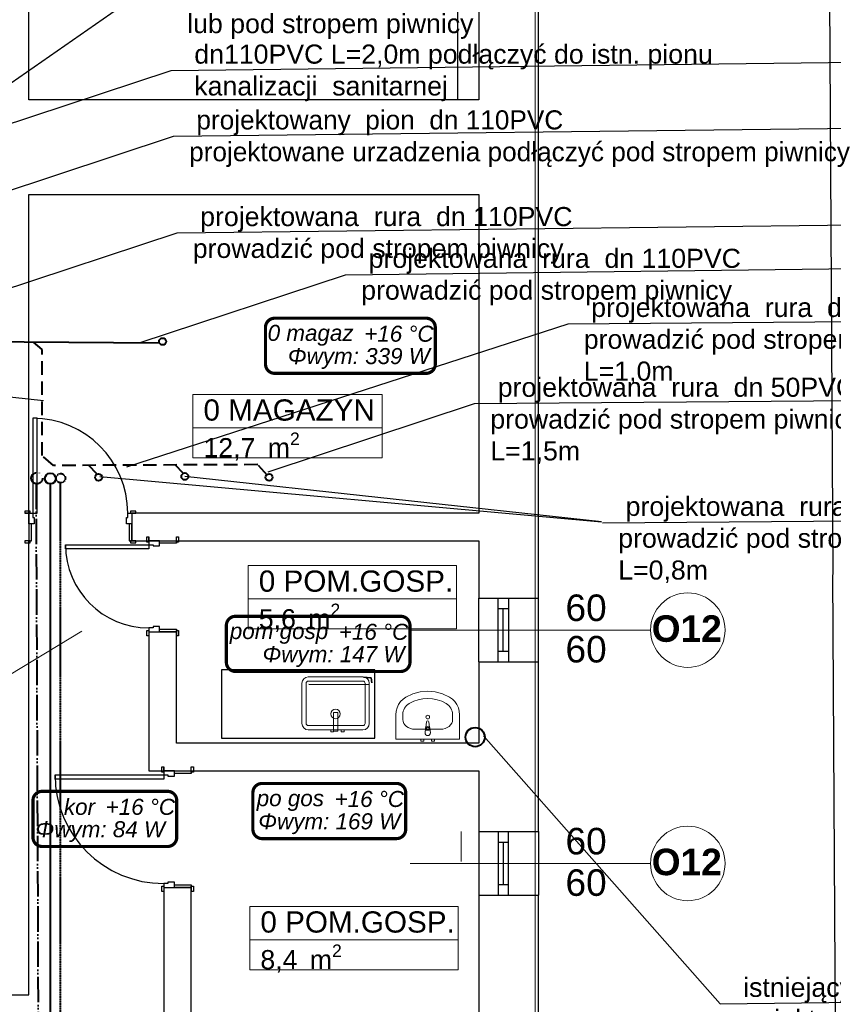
# Model space of a CAD drawing. Header units: millimetres. Extents: x 2249 to 10533, y 1662 to 5811.
# Tile 7 of 9: x 5654 to 6420, y 3854 to 4782. Entities that reach past the tile are written whole.
import ezdxf
from ezdxf.lldxf.tags import DXFTag

# ---------------------------------------------------------------- set-up
doc = ezdxf.new("R2010")
doc.units = ezdxf.units.MM
for name, pattern in [('ACAD_ISO05W100', [33, 24, -3, 0, -3, 0, -3]), ('DASHED', [19.05, 12.7, -6.35]), ('HIDDEN', [0.125, 0.085, -0.04]), ('{ Half Dash }', [0])]:
    doc.linetypes.add(name, pattern=pattern)
for name, color, linetype in [('2D - Ogólne', 7, 'Continuous'), ('Elementy modelu - Strefy', 7, 'Continuous'), ('IS_Text_Konstrukcji', 7, 'Continuous'), ('Konstrukcja - Ściany zew', 7, 'Continuous'), ('Opisy - Teksty', 7, 'Continuous'), ('Wnętrze - Umeblowanie', 7, 'Continuous')]:
    doc.layers.add(name, color=color, linetype=linetype)
for name, color, linetype, lineweight in [('ciepła woda', 1, 'ACAD_ISO05W100', 40), ('cyrkulacja', 200, 'HIDDEN', 40), ('kanal saniat', 24, 'Continuous', 40), ('opis ks', 7, 'Continuous', 25), ('opis wody', 7, '{ Half Dash }', 15), ('zimna woda', 160, 'Continuous', 40)]:
    doc.layers.add(name, color=color, linetype=linetype, lineweight=lineweight)
doc.styles.get("Standard").update_dxf_attribs({"font": 'arial.ttf'})
doc.styles.add('STYL_AUTOMATYCZNY_1', font='arial.ttf')
doc.styles.add('STYL_AUTOMATYCZNY_2', font='arialbd.ttf')
tags = doc.linetypes.add('DASH', pattern=[15, 10, -5]).pattern_tags.tags
tags[6:7] = [DXFTag(74, 4), DXFTag(75, 0), DXFTag(340, '0'), DXFTag(46, 0.0), DXFTag(50, 0.0), DXFTag(44, 0.0), DXFTag(45, 0.0)]
tags[4:5] = [DXFTag(74, 4), DXFTag(75, 0), DXFTag(340, '0'), DXFTag(46, 0.0), DXFTag(50, 0.0), DXFTag(44, 0.0), DXFTag(45, 0.0)]
tags = doc.linetypes.add('SOLID', pattern=[10, 10, 0]).pattern_tags.tags
tags[6:7] = [DXFTag(74, 4), DXFTag(75, 0), DXFTag(340, '0'), DXFTag(46, 0.0), DXFTag(50, 0.0), DXFTag(44, 0.0), DXFTag(45, 0.0)]
tags[4:5] = [DXFTag(74, 4), DXFTag(75, 0), DXFTag(340, '0'), DXFTag(46, 0.0), DXFTag(50, 0.0), DXFTag(44, 0.0), DXFTag(45, 0.0)]
doc.dimstyles.get("Standard").update_dxf_attribs({"dimtxt": 0.18, "dimasz": 0.18, "dimexe": 0.18, "dimexo": 0.0625, "dimgap": 0.09, "dimtad": 0, "dimtih": 1, "dimtoh": 1, "dimdec": 4, "dimzin": 0, "dimdsep": 46, "dimtxsty": 'Standard', "dimcen": 0.09, "dimadec": 0, "dimazin": 0, "dimtfac": 1, "dimtdec": 4, "dimtofl": 0, "dimtmove": 0, "dimatfit": 3, "dimfxl": 1, "dimtolj": 1, "dimtzin": 0, "dimarcsym": 0})

# ---------------------------------------------------------------- blocks, each defined once
blk = doc.blocks.new('*D8')
at = {"color": 0, "lineweight": -2, "transparency": 16777216}
for p, q in [((6128.62, 5455.93), (6412.85, 5457.66)), ((6412.67, 5457.48), (6419.95, 4259.16)), ((6427.23, 3060.47), (6419.95, 4258.79)), ((6143.18, 3058.56), (6427.41, 3060.29))]:
    blk.add_line(p, q, dxfattribs=at)
at = {"color": 0, "transparency": 16777216}
for points in [[(6412.7, 5457.48), (6412.64, 5457.48), (6412.67, 5457.66)], [(6427.26, 3060.47), (6427.2, 3060.47), (6427.23, 3060.29)]]:
    blk.add_solid(points, dxfattribs=at)
at = {"layer": 'Defpoints', "color": 0, "transparency": 16777216}
for p in [(6128.56, 5455.93), (6143.12, 3058.56), (6427.23, 3060.29)]:
    blk.add_point(p, dxfattribs=at)
at = {"color": 0, "lineweight": 25, "transparency": 16777216, "insert": (6419.95, 4258.97), "char_height": 0.18, "attachment_point": 5}
blk.add_mtext('\\A1;2397.4171', dxfattribs=at)

msp = doc.modelspace()

# ---------------------------------------------------------------- linework, layer by layer
at = {"layer": '2D - Ogólne', "color": 7, "linetype": 'Continuous', "lineweight": 25}
for p, q in [((6066.14301, 5091.02536), (6066.14301, 4706.3338)), ((5988.26568, 4169.23561), (5843.91267, 4169.23561)), ((5843.91267, 4169.23561), (5843.91267, 4104.86671)), ((5988.26568, 4104.86671), (5988.26568, 4169.23561)), ((5843.91267, 4104.86671), (5988.26568, 4104.86671))]:
    msp.add_line(p, q, dxfattribs=at)
at = {"layer": '2D - Ogólne', "color": 7, "linetype": 'Continuous', "lineweight": 15}
for p, q in [((6248.10239, 4206.61813), (6021.61175, 4206.61813)), ((6248.10239, 3986.61813), (6021.61175, 3986.61813))]:
    msp.add_line(p, q, dxfattribs=at)
for centre in [(6283.23191, 4206.61813), (6283.23191, 3986.61813)]:
    msp.add_circle(centre, 35.12953, dxfattribs=at)
at = {"layer": 'ciepła woda'}
msp.add_line((5669.11246, 4344.67332), (5673.86914, 3144.7417), dxfattribs=at)
msp.add_circle((5669.93318, 4349.81015), 5.29737, dxfattribs=at)
at = {"layer": 'cyrkulacja'}
msp.add_lwpolyline([(5691.91808, 4345.99874), (5691.91808, 3305.42138)], dxfattribs=at)
msp.add_circle((5692.32869, 4349.81015), 4.40377, dxfattribs=at)
at = {"layer": 'Elementy modelu - Strefy', "color": 7, "linetype": 'Continuous', "lineweight": 13}
for p, q in [((5816.88952, 4428.6438), (5995.39452, 4428.6438)), ((5816.88952, 4397.2152), (5816.88952, 4428.6438)), ((5995.39452, 4428.6438), (5995.39452, 4397.2152)), ((5995.39452, 4397.2152), (5816.88952, 4397.2152)), ((5816.88952, 4397.2152), (5995.39452, 4397.2152)), ((5816.88952, 4368.9294), (5816.88952, 4397.2152)), ((5995.39452, 4397.2152), (5995.39452, 4368.9294)), ((5995.39452, 4368.9294), (5816.88952, 4368.9294)), ((5869.02329, 4267.36145), (6065.34029, 4267.36145)), ((5869.02329, 4235.93285), (5869.02329, 4267.36145)), ((6065.34029, 4267.36145), (6065.34029, 4235.93285)), ((6065.34029, 4235.93285), (5869.02329, 4235.93285)), ((5869.02329, 4235.93285), (6065.34029, 4235.93285)), ((5869.02329, 4207.64705), (5869.02329, 4235.93285)), ((6065.34029, 4235.93285), (6065.34029, 4207.64705)), ((6065.34029, 4207.64705), (5869.02329, 4207.64705)), ((6069.6155, 4016.80051), (6069.6155, 3988.51471)), ((5870.49773, 3946.04604), (6066.81473, 3946.04604)), ((5870.49773, 3914.61744), (5870.49773, 3946.04604)), ((6066.81473, 3946.04604), (6066.81473, 3914.61744)), ((6066.81473, 3914.61744), (5870.49773, 3914.61744)), ((5870.49773, 3914.61744), (6066.81473, 3914.61744)), ((5870.49773, 3886.33164), (5870.49773, 3914.61744)), ((6066.81473, 3914.61744), (6066.81473, 3886.33164)), ((6066.81473, 3886.33164), (5870.49773, 3886.33164))]:
    msp.add_line(p, q, dxfattribs=at)
at = {"layer": 'IS_Text_Konstrukcji', "color": 18, "linetype": 'SOLID', "ltscale": 10, "true_color": 0x000000, "const_width": 3}
for points in [[(5894.00024, 4448.62545), (6036.66691, 4448.62545, 0.414214), (6045.33358, 4457.29212), (6045.33358, 4491.95879, 0.414214), (6036.66691, 4500.62545), (5894.00024, 4500.62545, 0.414214), (5885.33358, 4491.95879), (5885.33358, 4457.29212, 0.414214), (5894.00024, 4448.62545)], [(5857.10825, 4167.62545), (6012.77492, 4167.62545, 0.414214), (6021.44158, 4176.29212), (6021.44158, 4210.95879, 0.414214), (6012.77492, 4219.62545), (5857.10825, 4219.62545, 0.414214), (5848.44158, 4210.95879), (5848.44158, 4176.29212, 0.414214), (5857.10825, 4167.62545)], [(5674.86825, 4002.62545), (5793.03492, 4002.62545, 0.414214), (5801.70158, 4011.29212), (5801.70158, 4045.95879, 0.414214), (5793.03492, 4054.62545), (5674.86825, 4054.62545, 0.414214), (5666.20158, 4045.95879), (5666.20158, 4011.29212, 0.414214), (5674.86825, 4002.62545)], [(5882.10825, 4010.06545), (6008.77492, 4010.06545, 0.414214), (6017.44158, 4018.73212), (6017.44158, 4053.39879, 0.414214), (6008.77492, 4062.06545), (5882.10825, 4062.06545, 0.414214), (5873.44158, 4053.39879), (5873.44158, 4018.73212, 0.414214), (5882.10825, 4010.06545)]]:
    msp.add_lwpolyline(points, format="xyb", dxfattribs=at)
at = {"layer": 'kanal saniat', "linetype": 'DASH'}
msp.add_lwpolyline([(5784.13705, 4477.03715), (5615.37713, 4478.41016)], dxfattribs=at)
at = {"layer": 'kanal saniat', "linetype": 'DASHED'}
msp.add_lwpolyline([(5887.34547, 4352.41885), (5877.96775, 4362.57007), (5685.70192, 4361.78909), (5674.76331, 4371.1579), (5674.76331, 4471.10089), (5666.59897, 4478.01459)], dxfattribs=at)
at = {"layer": 'kanal saniat'}
for points in [[(5808.14933, 4354.15129), (5800.06676, 4362.40135)], [(5726.63879, 4353.68293), (5718.55622, 4361.93299)]]:
    msp.add_lwpolyline(points, dxfattribs=at)
for centre, radius in [((5788.30904, 4478.67518), 3.28053), ((5728.07256, 4350.49657), 3.28053), ((5809.32551, 4351.42397), 3.28053), ((5888.72103, 4350.49657), 3.28053), ((6082.80739, 4105.74187), 9.04866)]:
    msp.add_circle(centre, radius, dxfattribs=at)
at = {"layer": 'Konstrukcja - Ściany zew', "color": 7, "linetype": 'Continuous', "lineweight": 25}
for p, q in [((5666.13009, 4406.30435), (5666.13009, 4316.90435)), ((5670.13009, 4406.30435), (5666.13009, 4406.30435)), ((5670.13009, 4316.90435), (5670.13009, 4406.30435)), ((5663.63009, 4318.80435), (5658.63009, 4318.80435)), ((5658.63009, 4318.80435), (5658.63009, 4316.90435)), ((5662.33009, 4316.90435), (5658.63009, 4316.90435)), ((5658.63009, 4316.90435), (5663.63009, 4316.90435)), ((5662.33009, 4316.90435), (5658.63009, 4316.90435)), ((5662.33009, 4316.90435), (5658.63009, 4316.90435)), ((5662.33009, 4316.90435), (5662.33009, 4306.90435)), ((5662.33009, 4306.90435), (5662.33009, 4316.90435)), ((5662.33009, 4316.90435), (5666.13009, 4316.90435)), ((5662.33009, 4316.90435), (5662.33009, 4306.90435)), ((5662.33009, 4316.90435), (5662.33009, 4306.90435)), ((5663.63009, 4316.90435), (5663.63009, 4318.80435)), ((5666.13009, 4316.90435), (5666.13009, 4312.90435)), ((5666.13009, 4316.90435), (5670.13009, 4316.90435)), ((5755.53009, 4312.90435), (5755.53009, 4316.90435)), ((5755.53009, 4316.90435), (5759.33009, 4316.90435)), ((5763.03009, 4318.80435), (5758.03009, 4318.80435)), ((5758.03009, 4318.80435), (5758.03009, 4316.90435)), ((5758.03009, 4316.90435), (5763.03009, 4316.90435)), ((5759.33009, 4316.90435), (5763.03009, 4316.90435)), ((5759.33009, 4316.90435), (5759.33009, 4306.90435)), ((5759.33009, 4316.90435), (5759.33009, 4306.90435)), ((5759.33009, 4316.90435), (5759.33009, 4306.90435)), ((5759.33009, 4316.90435), (5759.33009, 4306.90435)), ((5759.33009, 4316.90435), (5763.03009, 4316.90435)), ((5759.33009, 4316.90435), (5763.03009, 4316.90435)), ((5763.03009, 4316.90435), (5763.03009, 4318.80435)), ((5662.33009, 4306.90435), (5662.33009, 4290.90435)), ((5662.33009, 4306.90435), (5662.33009, 4290.90435)), ((5664.83009, 4306.90435), (5662.33009, 4306.90435)), ((5667.33009, 4306.90435), (5662.33009, 4306.90435)), ((5662.33009, 4306.90435), (5662.33009, 4290.90435)), ((5662.33009, 4306.90435), (5662.33009, 4290.90435)), ((5664.83009, 4290.90435), (5664.83009, 4306.90435)), ((5666.13009, 4312.90435), (5667.33009, 4312.90435)), ((5667.33009, 4312.90435), (5667.33009, 4306.90435)), ((5754.33009, 4306.90435), (5754.33009, 4312.90435)), ((5754.33009, 4312.90435), (5755.53009, 4312.90435)), ((5759.33009, 4306.90435), (5754.33009, 4306.90435)), ((5756.83009, 4306.90435), (5756.83009, 4290.90435)), ((5759.33009, 4306.90435), (5756.83009, 4306.90435)), ((5759.33009, 4306.90435), (5759.33009, 4290.90435)), ((5759.33009, 4290.90435), (5759.33009, 4306.90435)), ((5759.33009, 4306.90435), (5759.33009, 4290.90435)), ((5759.33009, 4306.90435), (5759.33009, 4290.90435)), ((5662.33009, 4290.90435), (5658.63009, 4290.90435)), ((5663.63009, 4290.90435), (5658.63009, 4290.90435)), ((5658.63009, 4290.90435), (5658.63009, 4289.00435)), ((5662.33009, 4290.90435), (5658.63009, 4290.90435)), ((5662.33009, 4290.90435), (5658.63009, 4290.90435)), ((5658.63009, 4289.00435), (5663.63009, 4289.00435)), ((5662.33009, 4290.90435), (5664.83009, 4290.90435)), ((5663.63009, 4289.00435), (5663.63009, 4290.90435)), ((5756.83009, 4290.90435), (5759.33009, 4290.90435)), ((5763.03009, 4290.90435), (5758.03009, 4290.90435)), ((5758.03009, 4290.90435), (5758.03009, 4289.00435)), ((5758.03009, 4289.00435), (5763.03009, 4289.00435)), ((5759.33009, 4290.90435), (5763.03009, 4290.90435)), ((5759.33009, 4290.90435), (5763.03009, 4290.90435)), ((5759.33009, 4290.90435), (5763.03009, 4290.90435)), ((5763.03009, 4289.00435), (5763.03009, 4290.90435)), ((5773.43009, 4289.60435), (5773.43009, 4294.60435)), ((5773.43009, 4294.60435), (5775.33009, 4294.60435)), ((5775.33009, 4289.60435), (5773.43009, 4289.60435)), ((5775.33009, 4290.90435), (5775.33009, 4294.60435)), ((5775.33009, 4294.60435), (5775.33009, 4289.60435)), ((5775.33009, 4290.90435), (5775.33009, 4294.60435)), ((5775.33009, 4290.90435), (5775.33009, 4294.60435)), ((5775.33009, 4290.90435), (5785.33009, 4290.90435)), ((5785.33009, 4290.90435), (5775.33009, 4290.90435)), ((5775.33009, 4290.90435), (5775.33009, 4287.10435)), ((5775.33009, 4290.90435), (5785.33009, 4290.90435)), ((5775.33009, 4290.90435), (5785.33009, 4290.90435)), ((5785.33009, 4290.90435), (5801.33009, 4290.90435)), ((5785.33009, 4290.90435), (5801.33009, 4290.90435)), ((5785.33009, 4288.40435), (5785.33009, 4290.90435)), ((5785.33009, 4285.90435), (5785.33009, 4290.90435)), ((5785.33009, 4290.90435), (5801.33009, 4290.90435)), ((5785.33009, 4290.90435), (5801.33009, 4290.90435)), ((5801.33009, 4288.40435), (5785.33009, 4288.40435)), ((5801.33009, 4290.90435), (5801.33009, 4294.60435)), ((5801.33009, 4289.60435), (5801.33009, 4294.60435)), ((5801.33009, 4294.60435), (5803.23009, 4294.60435)), ((5801.33009, 4290.90435), (5801.33009, 4294.60435)), ((5801.33009, 4290.90435), (5801.33009, 4294.60435)), ((5801.33009, 4290.90435), (5801.33009, 4288.40435)), ((5803.23009, 4289.60435), (5801.33009, 4289.60435)), ((5803.23009, 4294.60435), (5803.23009, 4289.60435)), ((5696.93009, 4287.10435), (5775.33009, 4287.10435)), ((5696.93009, 4283.10435), (5696.93009, 4287.10435)), ((5775.33009, 4283.10435), (5696.93009, 4283.10435)), ((5775.33009, 4287.10435), (5779.33009, 4287.10435)), ((5775.33009, 4287.10435), (5775.33009, 4283.10435)), ((5779.33009, 4287.10435), (5779.33009, 4285.90435)), ((5779.33009, 4285.90435), (5785.33009, 4285.90435)), ((6086.42699, 4236.61813), (6104.42699, 4236.61813)), ((6086.42699, 4176.61813), (6086.42699, 4236.61813)), ((6086.42699, 4236.61813), (6104.42699, 4236.61813)), ((6104.42699, 4236.61813), (6114.42699, 4236.61813)), ((6104.42699, 4226.61813), (6104.42699, 4236.61813)), ((6104.42699, 4236.61813), (6114.42699, 4236.61813)), ((6104.42699, 4236.61813), (6114.42699, 4236.61813)), ((6114.42699, 4236.61813), (6142.42699, 4236.61813)), ((6114.42699, 4236.61813), (6114.42699, 4226.61813)), ((6114.42699, 4236.61813), (6142.42699, 4236.61813)), ((6142.42699, 4176.61813), (6142.42699, 4236.61813)), ((6114.42699, 4226.61813), (6104.42699, 4226.61813)), ((6104.42699, 4186.61813), (6104.42699, 4226.61813)), ((6109.42699, 4186.61813), (6109.42699, 4226.61813)), ((6114.42699, 4226.61813), (6114.42699, 4186.61813)), ((5773.43009, 4201.20435), (5773.43009, 4206.20435)), ((5773.43009, 4206.20435), (5775.33009, 4206.20435)), ((5779.33009, 4208.70435), (5775.33009, 4208.70435)), ((5775.33009, 4208.70435), (5775.33009, 4204.90435)), ((5775.33009, 4206.20435), (5775.33009, 4201.20435)), ((5775.33009, 4204.90435), (5775.33009, 4201.20435)), ((5775.33009, 4204.90435), (5785.33009, 4204.90435)), ((5775.33009, 4204.90435), (5785.33009, 4204.90435)), ((5775.33009, 4204.90435), (5785.33009, 4204.90435)), ((5775.33009, 4204.90435), (5785.33009, 4204.90435)), ((5775.33009, 4204.90435), (5775.33009, 4201.20435)), ((5775.33009, 4204.90435), (5775.33009, 4201.20435)), ((5785.33009, 4209.90435), (5779.33009, 4209.90435)), ((5779.33009, 4209.90435), (5779.33009, 4208.70435)), ((5785.33009, 4204.90435), (5785.33009, 4209.90435)), ((5785.33009, 4207.40435), (5801.33009, 4207.40435)), ((5785.33009, 4204.90435), (5785.33009, 4207.40435)), ((5785.33009, 4204.90435), (5801.33009, 4204.90435)), ((5801.33009, 4204.90435), (5785.33009, 4204.90435)), ((5785.33009, 4204.90435), (5801.33009, 4204.90435)), ((5785.33009, 4204.90435), (5801.33009, 4204.90435)), ((5801.33009, 4207.40435), (5801.33009, 4204.90435)), ((5801.33009, 4201.20435), (5801.33009, 4206.20435)), ((5801.33009, 4206.20435), (5803.23009, 4206.20435)), ((5801.33009, 4204.90435), (5801.33009, 4201.20435)), ((5801.33009, 4204.90435), (5801.33009, 4201.20435)), ((5801.33009, 4204.90435), (5801.33009, 4201.20435)), ((5803.23009, 4206.20435), (5803.23009, 4201.20435)), ((5775.33009, 4201.20435), (5773.43009, 4201.20435)), ((5803.23009, 4201.20435), (5801.33009, 4201.20435)), ((6104.42699, 4176.61813), (6104.42699, 4186.61813)), ((6104.42699, 4186.61813), (6114.42699, 4186.61813)), ((6114.42699, 4186.61813), (6114.42699, 4176.61813)), ((6086.42699, 4176.61813), (6104.42699, 4176.61813)), ((6086.42699, 4176.61813), (6104.42699, 4176.61813)), ((6104.42699, 4176.61813), (6114.42699, 4176.61813)), ((6104.42699, 4176.61813), (6114.42699, 4176.61813)), ((6104.42699, 4176.61813), (6114.42699, 4176.61813)), ((6114.42699, 4176.61813), (6142.42699, 4176.61813)), ((6114.42699, 4176.61813), (6142.42699, 4176.61813)), ((5787.52699, 4072.60435), (5787.52699, 4077.60435)), ((5787.52699, 4077.60435), (5789.42699, 4077.60435)), ((5789.42699, 4073.90435), (5789.42699, 4077.60435)), ((5789.42699, 4077.60435), (5789.42699, 4072.60435)), ((5789.42699, 4073.90435), (5789.42699, 4077.60435)), ((5789.42699, 4073.90435), (5789.42699, 4077.60435)), ((5815.42699, 4073.90435), (5815.42699, 4077.60435)), ((5815.42699, 4072.60435), (5815.42699, 4077.60435)), ((5815.42699, 4077.60435), (5817.32699, 4077.60435)), ((5815.42699, 4073.90435), (5815.42699, 4077.60435)), ((5815.42699, 4073.90435), (5815.42699, 4077.60435)), ((5817.32699, 4077.60435), (5817.32699, 4072.60435)), ((5687.02699, 4070.10435), (5789.42699, 4070.10435)), ((5687.02699, 4066.10435), (5687.02699, 4070.10435)), ((5789.42699, 4066.10435), (5687.02699, 4066.10435)), ((5789.42699, 4072.60435), (5787.52699, 4072.60435)), ((5789.42699, 4073.90435), (5799.42699, 4073.90435)), ((5799.42699, 4073.90435), (5789.42699, 4073.90435)), ((5789.42699, 4073.90435), (5789.42699, 4070.10435)), ((5789.42699, 4073.90435), (5799.42699, 4073.90435)), ((5789.42699, 4073.90435), (5799.42699, 4073.90435)), ((5789.42699, 4070.10435), (5793.42699, 4070.10435)), ((5789.42699, 4070.10435), (5789.42699, 4066.10435)), ((5793.42699, 4070.10435), (5793.42699, 4068.90435)), ((5793.42699, 4068.90435), (5799.42699, 4068.90435)), ((5799.42699, 4073.90435), (5815.42699, 4073.90435)), ((5799.42699, 4073.90435), (5815.42699, 4073.90435)), ((5799.42699, 4071.40435), (5799.42699, 4073.90435)), ((5799.42699, 4068.90435), (5799.42699, 4073.90435)), ((5799.42699, 4073.90435), (5815.42699, 4073.90435)), ((5799.42699, 4073.90435), (5815.42699, 4073.90435)), ((5815.42699, 4071.40435), (5799.42699, 4071.40435)), ((5815.42699, 4073.90435), (5815.42699, 4071.40435)), ((5817.32699, 4072.60435), (5815.42699, 4072.60435)), ((6086.42699, 4016.61813), (6104.42699, 4016.61813)), ((6086.42699, 4016.61813), (6086.42699, 3956.61813)), ((6086.42699, 4016.61813), (6104.42699, 4016.61813)), ((6104.42699, 4016.61813), (6114.42699, 4016.61813)), ((6104.42699, 4016.61813), (6104.42699, 4006.61813)), ((6104.42699, 4016.61813), (6114.42699, 4016.61813)), ((6104.42699, 4016.61813), (6114.42699, 4016.61813)), ((6114.42699, 4016.61813), (6142.42699, 4016.61813)), ((6114.42699, 4006.61813), (6114.42699, 4016.61813)), ((6114.42699, 4016.61813), (6142.42699, 4016.61813)), ((6142.42699, 4016.61813), (6142.42699, 3956.61813)), ((6104.42699, 4006.61813), (6114.42699, 4006.61813)), ((6104.42699, 4006.61813), (6104.42699, 3966.61813)), ((6109.42699, 4006.61813), (6109.42699, 3966.61813)), ((6114.42699, 3966.61813), (6114.42699, 4006.61813)), ((5787.52699, 3960.20435), (5787.52699, 3965.20435)), ((5787.52699, 3965.20435), (5789.42699, 3965.20435)), ((5793.42699, 3967.70435), (5789.42699, 3967.70435)), ((5789.42699, 3967.70435), (5789.42699, 3963.90435)), ((5789.42699, 3965.20435), (5789.42699, 3960.20435)), ((5789.42699, 3963.90435), (5789.42699, 3960.20435)), ((5789.42699, 3963.90435), (5799.42699, 3963.90435)), ((5789.42699, 3963.90435), (5799.42699, 3963.90435)), ((5789.42699, 3963.90435), (5799.42699, 3963.90435)), ((5789.42699, 3963.90435), (5799.42699, 3963.90435)), ((5789.42699, 3963.90435), (5789.42699, 3960.20435)), ((5789.42699, 3963.90435), (5789.42699, 3960.20435)), ((5799.42699, 3968.90435), (5793.42699, 3968.90435)), ((5793.42699, 3968.90435), (5793.42699, 3967.70435)), ((5799.42699, 3963.90435), (5799.42699, 3968.90435)), ((5799.42699, 3966.40435), (5815.42699, 3966.40435)), ((5799.42699, 3963.90435), (5799.42699, 3966.40435)), ((5799.42699, 3963.90435), (5815.42699, 3963.90435)), ((5815.42699, 3963.90435), (5799.42699, 3963.90435)), ((5799.42699, 3963.90435), (5815.42699, 3963.90435)), ((5799.42699, 3963.90435), (5815.42699, 3963.90435)), ((5815.42699, 3966.40435), (5815.42699, 3963.90435)), ((5815.42699, 3960.20435), (5815.42699, 3965.20435)), ((5815.42699, 3965.20435), (5817.32699, 3965.20435)), ((5815.42699, 3963.90435), (5815.42699, 3960.20435)), ((5815.42699, 3963.90435), (5815.42699, 3960.20435)), ((5815.42699, 3963.90435), (5815.42699, 3960.20435)), ((5817.32699, 3965.20435), (5817.32699, 3960.20435)), ((6114.42699, 3966.61813), (6104.42699, 3966.61813)), ((6104.42699, 3966.61813), (6104.42699, 3956.61813)), ((6114.42699, 3956.61813), (6114.42699, 3966.61813)), ((5789.42699, 3960.20435), (5787.52699, 3960.20435)), ((5817.32699, 3960.20435), (5815.42699, 3960.20435)), ((6086.42699, 3956.61813), (6104.42699, 3956.61813)), ((6086.42699, 3956.61813), (6104.42699, 3956.61813)), ((6104.42699, 3956.61813), (6114.42699, 3956.61813)), ((6104.42699, 3956.61813), (6114.42699, 3956.61813)), ((6104.42699, 3956.61813), (6114.42699, 3956.61813)), ((6114.42699, 3956.61813), (6142.42699, 3956.61813)), ((6114.42699, 3956.61813), (6142.42699, 3956.61813))]:
    msp.add_line(p, q, dxfattribs=at)
at = {"layer": 'Konstrukcja - Ściany zew', "color": 7, "linetype": 'Continuous', "lineweight": 15}
msp.add_lwpolyline([(6139.34103, 2463.13579), (6139.34103, 5449.58847)], dxfattribs=at)
at = {"layer": 'Konstrukcja - Ściany zew', "color": 7, "linetype": 'Continuous', "lineweight": 25}
for points in [[(5662.33009, 4706.3338), (5662.33009, 4849.3338)], [(6086.42699, 4832.61813), (6086.42699, 4706.3338)], [(6142.42699, 4236.61813), (6142.42699, 4832.61813)], [(6086.42699, 4706.3338), (5662.33009, 4706.3338)], [(5662.33009, 4617.3338), (6086.42699, 4617.3338)], [(5662.33009, 4316.90435), (5662.33009, 4617.3338)], [(6086.42699, 4617.3338), (6086.42699, 4316.90435)], [(6086.42699, 4316.90435), (5759.33009, 4316.90435)], [(5662.33009, 3862.90435), (5662.33009, 4290.90435)], [(5759.33009, 4290.90435), (5775.33009, 4290.90435)], [(5801.33009, 4290.90435), (6086.42699, 4290.90435)], [(6086.42699, 4290.90435), (6086.42699, 4236.61813)], [(5775.33009, 4204.90435), (5775.33009, 4073.90435)], [(5801.33009, 4099.90435), (5801.33009, 4204.90435)], [(6086.42699, 4176.61813), (6086.42699, 4099.90435)], [(6142.42699, 4016.61813), (6142.42699, 4176.61813)], [(6086.42699, 4099.90435), (5801.33009, 4099.90435)], [(5775.33009, 4073.90435), (5789.42699, 4073.90435)], [(5815.42699, 4073.90435), (6086.42699, 4073.90435)], [(6086.42699, 4073.90435), (6086.42699, 4016.61813)], [(5789.42699, 3963.90436), (5789.42699, 3769.90435)], [(5815.42699, 3769.90435), (5815.42699, 3963.90436)], [(6086.42699, 3956.61813), (6086.42699, 3769.90435)], [(6142.42699, 3691.61813), (6142.42699, 3956.61813)], [(5632.33009, 3862.90435), (5662.33009, 3862.90435)]]:
    msp.add_lwpolyline(points, dxfattribs=at)
for centre, radius, start, end in [((5666.13009, 4316.90435), 89.4, 0, 90), ((5775.33009, 4287.10435), 78.4, 180, 270), ((5789.42699, 4070.10435), 102.4, 180, 270)]:
    msp.add_arc(centre, radius, start, end, dxfattribs=at)
at = {"layer": 'opis ks'}
for p, q in [((5638.36169, 4717.39526), (5789.7795, 4822.88525)), ((5602.05844, 4669.89936), (5796.47736, 4734.12338)), ((5796.47736, 4734.12338), (6459.92335, 4742.08501)), ((5798.55368, 4672.11674), (6461.99968, 4680.07837)), ((5604.13476, 4607.89272), (5798.55368, 4672.11674)), ((5802.01851, 4580.97734), (6465.4645, 4588.93897)), ((5607.59959, 4516.75332), (5802.01851, 4580.97734)), ((5960.75481, 4541.62163), (6624.20081, 4549.58326)), ((5766.33589, 4477.39761), (5960.75481, 4541.62163)), ((5754.77339, 4360.62404), (6170.4721, 4495.32069)), ((6170.4721, 4495.32069), (6553.08851, 4498.36903)), ((5089.10912, 4486.0405), (5675.99907, 4422.95593)), ((5887.99504, 4355.85773), (6082.41396, 4420.08175)), ((6082.41396, 4420.08175), (6465.03036, 4423.13009)), ((6202.91489, 4307.80199), (6585.5313, 4310.85034)), ((6090.70718, 4107.00925), (6313.65936, 3854.42431)), ((6313.65936, 3854.42431), (6977.10536, 3862.38594))]:
    msp.add_line(p, q, dxfattribs=at)
for points in [[(5729.2829, 4351.36363), (6202.01565, 4308.53544), (5809.23053, 4351.36363)], [(5926.22436, 4155.74569), (5982.60833, 4155.38226)]]:
    msp.add_lwpolyline(points, dxfattribs=at)
at = {"layer": 'opis ks', "lineweight": 35}
msp.add_lwpolyline([(5985.51897, 4156.83597), (5984.79112, 4161.56026), (5977.51567, 4162.28712)], dxfattribs=at)
at = {"layer": 'opis wody'}
msp.add_line((5712.12715, 4205.46803), (5523.73562, 4092.01421), dxfattribs=at)
at = {"layer": 'Wnętrze - Umeblowanie', "color": 112, "linetype": 'Continuous', "lineweight": 13, "true_color": 0x01d35a}
for p, q in [((5925.57664, 4158.52112), (5977.09962, 4158.52112)), ((5923.57664, 4118.57847), (5923.57664, 4156.52112)), ((5979.09962, 4156.52112), (5979.09962, 4118.57847)), ((5951.33813, 4116.57847), (5925.57664, 4116.57847)), ((5977.09962, 4116.57847), (5951.33813, 4116.57847))]:
    msp.add_line(p, q, dxfattribs=at)
at = {"layer": 'Wnętrze - Umeblowanie', "color": 6, "linetype": 'Continuous', "lineweight": 15}
for p, q in [((6014.71841, 4122.25682), (6014.71841, 4126.83864)), ((6061.67493, 4122.25682), (6061.67493, 4126.83864)), ((6026.31406, 4113.16136), (6050.07928, 4113.16136)), ((6036.83667, 4112.1524), (6036.83667, 4113.63946)), ((6039.55667, 4112.1524), (6036.83667, 4112.1524)), ((6039.55667, 4113.63946), (6039.55667, 4112.1524))]:
    msp.add_line(p, q, dxfattribs=at)
at = {"layer": 'Wnętrze - Umeblowanie', "color": 112, "linetype": 'Continuous', "lineweight": 13, "true_color": 0x01d35a}
msp.add_lwpolyline([(5951.33813, 4112.57847), (5925.57664, 4112.57847, -0.414213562), (5919.57664, 4118.57847), (5919.57664, 4156.52112, -0.414213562), (5925.57664, 4162.52112), (5977.09962, 4162.52112, -0.414213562), (5983.09962, 4156.52112), (5983.09962, 4118.57847, -0.414213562), (5977.09962, 4112.57847)], format="xyb", close=True, dxfattribs=at)
at = {"layer": 'Wnętrze - Umeblowanie', "color": 6, "linetype": 'Continuous', "lineweight": 15}
for points in [[(6068.19667, 4103.92954), (6068.19667, 4126.83864), (6067.90718, 4130.21084), (6067.04798, 4133.47526), (6065.64652, 4136.52758), (6063.74759, 4139.27024), (6061.41189, 4141.61557), (6058.71406, 4143.48864), (6052.19487, 4146.48277), (6045.29282, 4148.31264), (6038.19667, 4148.92821), (6031.10052, 4148.31264), (6024.19846, 4146.48277), (6017.67928, 4143.48864), (6014.98145, 4141.61557), (6012.64575, 4139.27024), (6010.74682, 4136.52758), (6009.34536, 4133.47526), (6008.48615, 4130.21084), (6008.19667, 4126.83864), (6008.19667, 4103.92954)], [(6034.54667, 4103.92954), (6031.84667, 4103.92954), (6031.84667, 4101.92954), (6034.54667, 4101.92954)], [(6044.54667, 4103.92954), (6041.84667, 4103.92954), (6041.84667, 4101.92954), (6044.54667, 4101.92954)]]:
    msp.add_lwpolyline(points, close=True, dxfattribs=at)
at = {"layer": 'Wnętrze - Umeblowanie', "color": 112, "linetype": 'Continuous', "lineweight": 13, "true_color": 0x01d35a}
for points in [[(5953.33813, 4128.77847), (5949.33813, 4128.77847), (5949.33813, 4111.27847), (5953.33813, 4111.27847)], [(5949.44962, 4112.57847), (5946.74962, 4112.57847), (5946.74962, 4110.57847), (5949.44962, 4110.57847)], [(5959.44962, 4112.57847), (5956.74962, 4112.57847), (5956.74962, 4110.57847), (5959.44962, 4110.57847)]]:
    msp.add_lwpolyline(points, close=True, dxfattribs=at)
at = {"layer": 'Wnętrze - Umeblowanie', "color": 6, "linetype": 'Continuous', "lineweight": 15}
msp.add_lwpolyline([(6040.69667, 4109.66136), (6040.29667, 4113.85664, 0.121019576), (6039.96965, 4114.80799), (6039.30667, 4120.10136, 0.88256628), (6037.08667, 4120.10136), (6036.42369, 4114.80799, 0.121019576), (6036.09667, 4113.85664), (6035.69667, 4109.66136, 1)], format="xyb", close=True, dxfattribs=at)
at = {"layer": 'Wnętrze - Umeblowanie', "color": 112, "linetype": 'Continuous', "lineweight": 13, "true_color": 0x01d35a}
msp.add_circle((5951.33813, 4127.57847), 4.5, dxfattribs=at)
at = {"layer": 'Wnętrze - Umeblowanie', "color": 6, "linetype": 'Continuous', "lineweight": 15}
msp.add_circle((6038.19667, 4124.64304), 1.75, dxfattribs=at)
at = {"layer": 'Wnętrze - Umeblowanie', "color": 112, "linetype": 'Continuous', "lineweight": 13, "true_color": 0x01d35a}
for centre, start, end in [((5925.57664, 4156.52112), 90, 180), ((5977.09962, 4156.52112), 0, 90), ((5925.57664, 4118.57847), 180, 270), ((5977.09962, 4118.57847), 270, 0)]:
    msp.add_arc(centre, 2, start, end, dxfattribs=at)
at = {"layer": 'Wnętrze - Umeblowanie', "color": 6, "linetype": 'Continuous', "lineweight": 15}
for centre, radius, start, end in [((6038.19667, 4113.66665), 2.10858, 32.77102538, 147.22897462), ((6038.19667, 4113.63946), 1.36, 0, 180)]:
    msp.add_arc(centre, radius, start, end, dxfattribs=at)
for centre, major_axis, ratio, start_param, end_param in [((6038.19667, 4103.92954), (0, 38.18182), 0.956521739, 5.786210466, 6.780160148), ((6026.31145, 4126.83864), (0, 12.12), 0.956521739, 0.496974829, 1.570796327), ((6050.08189, 4126.83864), (0, 12.12), 0.956521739, 4.71238898, 5.786210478), ((6026.3271, 4122.25682), (11.60659, 0), 0.783645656, 3.141592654, 4.71238898), ((6050.06623, 4122.25682), (11.60659, 0), 0.783645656, 4.71238898, 6.283185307)]:
    msp.add_ellipse(centre, major_axis=major_axis, ratio=ratio, start_param=start_param, end_param=end_param, dxfattribs=at)
at = {"layer": 'zimna woda'}
msp.add_lwpolyline([(5682.77696, 3286.72887), (5682.77696, 4345.00461)], dxfattribs=at)
msp.add_circle((5682.5663, 4349.42837), 5.06849, dxfattribs=at)

# ---------------------------------------------------------------- texts
at = {"layer": 'Elementy modelu - Strefy', "color": 7, "linetype": 'Continuous', "lineweight": 13, "attachment_point": 1, "style": 'STYL_AUTOMATYCZNY_1'}
for s, insert, char_height in [('\\A1;{\\pql;\\pt0,100;\\fArial|b0|i0|c238|p0;\\W1.000000;0 MAGAZYN\\fArial|b0|i0|c238|p0;\\W1.000000;\\A1{\\H.66x;\\S^  ;}\\fArial|b0|i0|c238|p0;\\W1.000000;\\fArial|b0|i0|c238|p0;\\W1.000000;\\A1{\\H.66x;\\S^  ;}}', (5826.88952, 4424.07237), 20), ('\\A1;{\\pql;\\pt0,100;\\fArial|b0|i0|c238|p0;\\W1.000000;12,7\\fArial|b0|i0|c238|p0;\\W1.000000;\\A1{\\H.66x;\\S^  ;}\\fArial|b0|i0|c238|p0;\\W1.000000; m\\fArial|b0|i0|c238|p0;\\W1.000000;\\A1{\\H.66x;\\S2^  ;}}', (5826.88952, 4392.84377), 18), ('\\A1;{\\pql;\\pt0,100;\\fArial|b0|i0|c238|p0;\\W1.000000;0 POM.GOSP.\\fArial|b0|i0|c238|p0;\\W1.000000;\\A1{\\H.66x;\\S^  ;}\\fArial|b0|i0|c238|p0;\\W1.000000;\\fArial|b0|i0|c238|p0;\\W1.000000;\\A1{\\H.66x;\\S^  ;}}', (5879.02329, 4262.79002), 20), ('\\A1;{\\pql;\\pt0,100;\\fArial|b0|i0|c238|p0;\\W1.000000;5,6\\fArial|b0|i0|c238|p0;\\W1.000000;\\A1{\\H.66x;\\S^  ;}\\fArial|b0|i0|c238|p0;\\W1.000000; m\\fArial|b0|i0|c238|p0;\\W1.000000;\\A1{\\H.66x;\\S2^  ;}}', (5879.02329, 4231.56142), 18), ('\\A1;{\\pql;\\pt0,100;\\fArial|b0|i0|c238|p0;\\W1.000000;0 POM.GOSP.\\fArial|b0|i0|c238|p0;\\W1.000000;\\A1{\\H.66x;\\S^  ;}\\fArial|b0|i0|c238|p0;\\W1.000000;\\fArial|b0|i0|c238|p0;\\W1.000000;\\A1{\\H.66x;\\S^  ;}}', (5880.49773, 3941.47462), 20), ('\\A1;{\\pql;\\pt0,100;\\fArial|b0|i0|c238|p0;\\W1.000000;8,4\\fArial|b0|i0|c238|p0;\\W1.000000;\\A1{\\H.66x;\\S^  ;}\\fArial|b0|i0|c238|p0;\\W1.000000; m\\fArial|b0|i0|c238|p0;\\W1.000000;\\A1{\\H.66x;\\S2^  ;}}', (5880.49773, 3910.24602), 18)]:
    msp.add_mtext(s, dxfattribs=dict(at, insert=insert, char_height=char_height))
at = {"layer": 'IS_Text_Konstrukcji', "color": 18, "linetype": 'SOLID', "ltscale": 10, "true_color": 0x000000, "char_height": 15.12}
for s, insert, attachment_point in [('\\fArial|b0|i1;+16 °C', (5978.33358, 4478.22545), 7), ('\\fArial|b0|i1;0 magaz', (5968.33358, 4474.62545), 9), ('\\fArial|b0|i1;Φwym: 339 W', (5973.33358, 4472.46545), 2), ('\\fArial|b0|i1;pom gosp', (5944.44158, 4193.62545), 9), ('\\fArial|b0|i1;+16 °C', (5954.44158, 4197.22545), 7), ('\\fArial|b0|i1;Φwym: 147 W', (5949.44158, 4191.46545), 2), ('\\fArial|b0|i1;kor', (5724.70158, 4032.22545), 9), ('\\fArial|b0|i1;+16 °C', (5734.70158, 4032.22545), 7), ('\\fArial|b0|i1;po gos', (5940.44158, 4036.06545), 9), ('\\fArial|b0|i1;+16 °C', (5950.44158, 4039.66545), 7), ('\\fArial|b0|i1;Φwym: 169 W', (5945.44158, 4033.90545), 2), ('\\fArial|b0|i1;Φwym: 84 W', (5729.70158, 4026.46545), 2)]:
    msp.add_mtext(s, dxfattribs=dict(at, insert=insert, attachment_point=attachment_point))
at = {"layer": 'opis ks', "color": 18, "lineweight": 13, "true_color": 0x000000, "char_height": 18, "attachment_point": 1}
for s, width, insert in [(' istniejący  pion (rurę żeliwną wymienić) na dn 110PVC \\Pprojektowane urzadzenia podłączyć w posadzce\\P lub pod stropem piwnicy', 647.3894596, (5804.55993, 4847.33711)), (' dn110PVC L=2,0m podłączyć do istn. pionu\\P kanalizacji  sanitarnej', 727.58939, (5811.25778, 4758.57525)), (' projektowany  pion  dn 110PVC \\Pprojektowane urzadzenia podłączyć pod stropem piwnicy', 647.3894596, (5813.33411, 4696.5686)), (' projektowana  rura  dn 110PVC \\Pprowadzić pod stropem piwnicy', 647.3894596, (5816.79893, 4605.42921)), (' projektowana  rura  dn 110PVC \\Pprowadzić pod stropem piwnicy', 647.3894596, (5975.53523, 4566.0735)), (' projektowana  rura  dn 75PVC \\Pprowadzić pod stropem piwnicy\\PL=1,0m', 647.3894596, (6185.25253, 4519.77255)), (' projektowana  rura  dn 50PVC \\Pprowadzić pod stropem piwnicy\\PL=1,5m', 647.3894596, (6097.19438, 4444.53361)), (' projektowana  rura  dn 50PVC \\Pprowadzić pod stropem piwnicy\\PL=0,8m', 647.3894596, (6217.69532, 4332.25386)), (' istniejący  pion (rurę żeliwną wymienić) na dn 110PVC \\Pprojektowane urzadzenia podłączyć w posadzce parteru\\P lub pod stropem piwnicy', 647.3894596, (6328.43978, 3878.87617))]:
    msp.add_mtext_dynamic_manual_height_columns(s, width=width, gutter_width=12.5, heights=[172.15263], dxfattribs=dict(at, insert=insert))
at = {"layer": 'Opisy - Teksty', "color": 7, "linetype": 'Continuous', "lineweight": 15, "char_height": 25, "attachment_point": 2, "line_spacing_factor": 0.938208, "style": 'STYL_AUTOMATYCZNY_1'}
for insert in [(6187.40178, 4240.1896), (6187.40178, 4020.1896)]:
    msp.add_mtext('\\A1;{\\pqc;\\fArial|b0|i0|c238|p0;\\W1.000000;6\\fArial|b0|i0|c238|p0;\\W1.000000;0\\P\\pqc;\\fArial|b0|i0|c238|p0;\\W1.000000;60}', dxfattribs=dict(at, insert=insert))
at = {"layer": 'Opisy - Teksty', "color": 7, "linetype": 'Continuous', "lineweight": 15, "char_height": 25, "attachment_point": 2, "style": 'STYL_AUTOMATYCZNY_2'}
for insert in [(6282.28588, 4220.54674), (6282.28606, 4000.54674)]:
    msp.add_mtext('\\A1;{\\pqc;\\fArial|b1|i0|c238|p0;\\W1.000000;O1\\fArial|b1|i0|c238|p0;\\W1.000000;2}', dxfattribs=dict(at, insert=insert))

# ---------------------------------------------------------------- dimensions: what is measured, and where the dimension line sits
at = {"lineweight": 25}
dim = msp.add_aligned_dim(p1=(6128.55949, 5455.93449), p2=(6143.11711, 3058.5616), distance=284.11943, dimstyle='Standard', dxfattribs=at)
dim.commit()
dim.dimension.update_dxf_attribs({"geometry": '*D8', "text_midpoint": (6419.95249, 4258.97328)})

doc.saveas('drawing.dxf')
